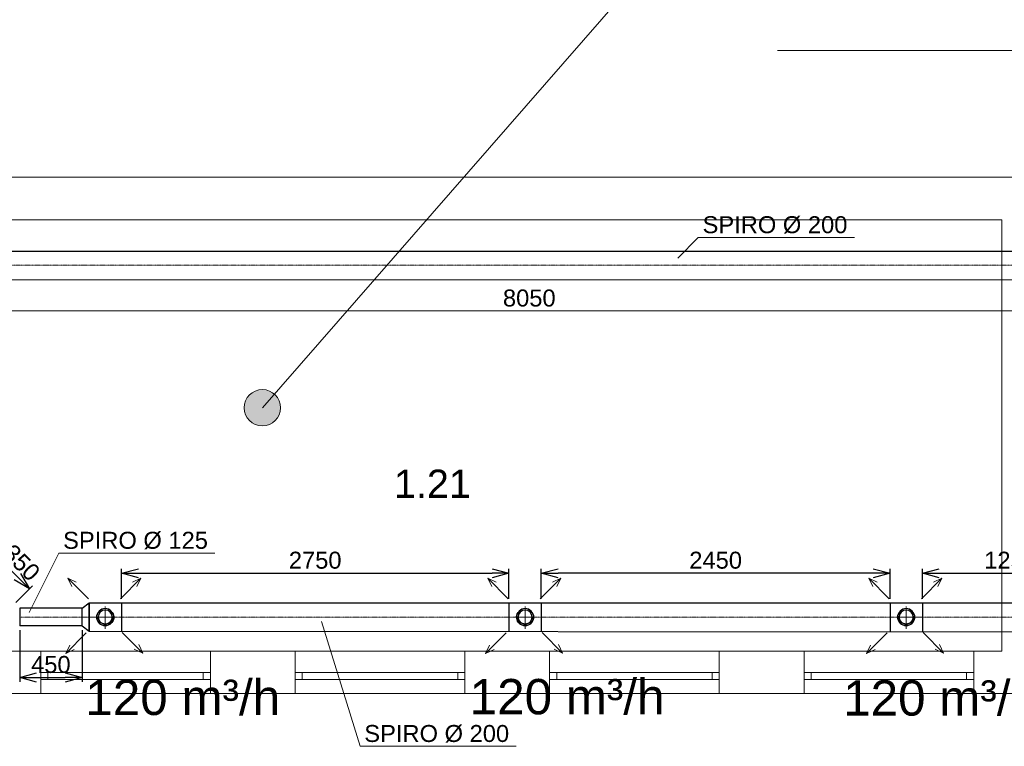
# Model space of a CAD drawing. Header units: millimetres. Extents: x 918337 to 1269480, y -257156 to -67477.
# Tile 13 of 114: x 1004515 to 1011481, y -134663 to -129526. Entities that reach past the tile are written whole.
import ezdxf

# ---------------------------------------------------------------- set-up
doc = ezdxf.new("R2010")
doc.units = ezdxf.units.MM
doc.linetypes.add('ACAD_ISO10W100', pattern=[18.5, 12, -3, 0.5, -3])
doc.linetypes.add('DASHED', pattern=[0.75, 0.5, -0.25])
doc.layers.get('0').update_dxf_attribs({"color": 8, "lineweight": 9})
for name, color, linetype, lineweight in [('1VZT - LEGENDY', 7, 'Continuous', 13), ('1VZT-POTRUBI', 4, 'Continuous', 30), ('1VZT-ČERCHOVANÁ', 7, 'ACAD_ISO10W100', 9), ('LEGENDY', 7, 'Continuous', 9), ('St_plocha_místnosti', 3, 'Continuous', 18)]:
    doc.layers.add(name, color=color, linetype=linetype, lineweight=lineweight)
doc.styles.add('Andy', font='arial.ttf')
doc.styles.get("Standard").update_dxf_attribs({"font": 'arial.ttf'})
doc.dimstyles.new('ISO-25', dxfattribs={"dimtxt": 2.5, "dimasz": 2.5, "dimexe": 1.25, "dimexo": 0.625, "dimtad": 1, "dimtxsty": 'Standard', "dimcen": 2.5, "dimadec": 0, "dimazin": 0, "dimtfac": 1, "dimtmove": 0, "dimatfit": 3, "dimfxl": 1, "dimarcsym": 0})

# ---------------------------------------------------------------- blocks, each defined once
blk = doc.blocks.new('SDFSADFS')
at = {"linetype": 'DASHED', "ltscale": 0.5}
for q in [(-138765.2, 238958.4), (-138839.3, 238876.3), (-138765.2, 238802.2), (-138683.1, 238876.3)]:
    blk.add_line((-138765.2, 238876.3), q, dxfattribs=at)
at = {"layer": '1VZT - LEGENDY', "ltscale": 0.5}
for p, q in [((-138899.8, 238988.1), (-139045.1, 239133.3)), ((-139045.1, 239133.3), (-138985.2, 239104.7)), ((-139045.1, 239133.3), (-139016.5, 239073.4)), ((-138645.5, 238985.1), (-138500.2, 239130.4)), ((-138500.2, 239130.4), (-138560.2, 239101.8)), ((-138500.2, 239130.4), (-138528.9, 239070.5)), ((-138884.7, 238745.9), (-139030, 238600.6)), ((-138657.7, 238745.9), (-138512.4, 238600.6)), ((-139030, 238600.6), (-139001.4, 238660.6)), ((-138512.4, 238600.6), (-138541, 238660.6)), ((-139030, 238600.6), (-138970.1, 238629.2)), ((-138512.4, 238600.6), (-138572.4, 238629.2))]:
    blk.add_line(p, q, dxfattribs=at)
at = {"layer": '1VZT-POTRUBI', "color": 6, "ltscale": 0.5}
for radius in [60, 50]:
    blk.add_circle((-138765.2, 238876.3), radius, dxfattribs=at)
at = {"layer": '1VZT-POTRUBI', "color": 6}
for radius, start, end in [(60, 326.44269, 213.55731), (50, 0, 180)]:
    blk.add_arc((-138765.2, 238876.3), radius, start, end, dxfattribs=at)
blk = doc.blocks.new('_Open30')
at = {"color": 0, "linetype": 'ByBlock', "lineweight": -2}
for p, q in [((-1, 0.268), (0, 0)), ((0, 0), (-1, -0.268)), ((0, 0), (-1, 0))]:
    blk.add_line(p, q, dxfattribs=at)
blk = doc.blocks.new('*D803')
at = {"layer": '1VZT - LEGENDY', "color": 0, "lineweight": -2, "ltscale": 0.1, "transparency": 16777216}
for p, q in [((1004088.3, -131389.5), (1004088.2, -131614.8)), ((1012152.6, -131392.2), (1012152.5, -131617.4)), ((1012032.6, -131587.4), (1004208.2, -131584.8))]:
    blk.add_line(p, q, dxfattribs=at)
at = {"layer": 'Defpoints', "color": 0, "ltscale": 0.1, "transparency": 16777216}
for p in [(1004088.3, -131359.5), (1012152.6, -131362.2), (1004088.2, -131584.8)]:
    blk.add_point(p, dxfattribs=at)
at = {"layer": '1VZT - LEGENDY', "color": 0, "lineweight": -2, "ltscale": 0.1, "transparency": 16777216, "xscale": 120, "yscale": 120, "zscale": 120}
for p, rotation in [((1004088.2, -131584.8), 179.9812296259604), ((1012152.6, -131587.4), 359.9812296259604)]:
    blk.add_blockref('_Open30', p, dxfattribs=dict(at, rotation=rotation))
at = {"layer": '1VZT - LEGENDY', "color": 0, "ltscale": 0.1, "transparency": 16777216, "insert": (1008120.4, -131494.8), "char_height": 120, "attachment_point": 5, "rotation": 359.98123}
blk.add_mtext('8050', dxfattribs=at)
blk = doc.blocks.new('*D806')
at = {"layer": '1VZT - LEGENDY', "color": 0, "lineweight": -2, "ltscale": 0.1, "transparency": 16777216}
for p, q in [((1010901, -133619.9), (1010901, -133409.5)), ((1011021, -133439.5), (1012029.4, -133439.5)), ((1012149.4, -133619.9), (1012149.4, -133409.5))]:
    blk.add_line(p, q, dxfattribs=at)
at = {"layer": 'Defpoints', "color": 0, "ltscale": 0.1, "transparency": 16777216}
for p in [(1012149.4, -133439.5), (1010901, -133649.9), (1012149.4, -133649.9)]:
    blk.add_point(p, dxfattribs=at)
at = {"layer": '1VZT - LEGENDY', "color": 0, "lineweight": -2, "ltscale": 0.1, "transparency": 16777216, "xscale": 120, "yscale": 120, "zscale": 120, "rotation": 180}
blk.add_blockref('_Open30', (1010901, -133439.5), dxfattribs=at)
at = {"layer": '1VZT - LEGENDY', "color": 0, "lineweight": -2, "ltscale": 0.1, "transparency": 16777216, "xscale": 120, "yscale": 120, "zscale": 120}
blk.add_blockref('_Open30', (1012149.4, -133439.5), dxfattribs=at)
at = {"layer": '1VZT - LEGENDY', "color": 0, "ltscale": 0.1, "transparency": 16777216, "insert": (1011525.2, -133348.2), "char_height": 120, "attachment_point": 5}
blk.add_mtext('1250', dxfattribs=at)
blk = doc.blocks.new('*D807')
at = {"layer": '1VZT - LEGENDY', "color": 0, "lineweight": -2, "ltscale": 0.1, "transparency": 16777216}
for p, q in [((1008205.3, -133619.9), (1008205.3, -133409.5)), ((1010552.3, -133439.5), (1008325.3, -133439.5)), ((1010672.3, -133619.9), (1010672.3, -133409.5))]:
    blk.add_line(p, q, dxfattribs=at)
at = {"layer": 'Defpoints', "color": 0, "ltscale": 0.1, "transparency": 16777216}
for p in [(1008205.3, -133439.5), (1008205.3, -133649.9), (1010672.3, -133649.9)]:
    blk.add_point(p, dxfattribs=at)
at = {"layer": '1VZT - LEGENDY', "color": 0, "lineweight": -2, "ltscale": 0.1, "transparency": 16777216, "xscale": 120, "yscale": 120, "zscale": 120, "rotation": 180}
blk.add_blockref('_Open30', (1008205.3, -133439.5), dxfattribs=at)
at = {"layer": '1VZT - LEGENDY', "color": 0, "lineweight": -2, "ltscale": 0.1, "transparency": 16777216, "xscale": 120, "yscale": 120, "zscale": 120}
blk.add_blockref('_Open30', (1010672.3, -133439.5), dxfattribs=at)
at = {"layer": '1VZT - LEGENDY', "color": 0, "ltscale": 0.1, "transparency": 16777216, "insert": (1009438.8, -133348.2), "char_height": 120, "attachment_point": 5}
blk.add_mtext('2450', dxfattribs=at)
blk = doc.blocks.new('*D808')
at = {"layer": '1VZT - LEGENDY', "color": 0, "lineweight": -2, "ltscale": 0.1, "transparency": 16777216}
for p, q in [((1005235, -133619.9), (1005235, -133409.5)), ((1005355, -133439.5), (1007856.7, -133439.5)), ((1007976.7, -133619.9), (1007976.7, -133409.5))]:
    blk.add_line(p, q, dxfattribs=at)
at = {"layer": 'Defpoints', "color": 0, "ltscale": 0.1, "transparency": 16777216}
for p in [(1007976.7, -133439.5), (1005235, -133649.9), (1007976.7, -133649.9)]:
    blk.add_point(p, dxfattribs=at)
at = {"layer": '1VZT - LEGENDY', "color": 0, "lineweight": -2, "ltscale": 0.1, "transparency": 16777216, "xscale": 120, "yscale": 120, "zscale": 120, "rotation": 180}
blk.add_blockref('_Open30', (1005235, -133439.5), dxfattribs=at)
at = {"layer": '1VZT - LEGENDY', "color": 0, "lineweight": -2, "ltscale": 0.1, "transparency": 16777216, "xscale": 120, "yscale": 120, "zscale": 120}
blk.add_blockref('_Open30', (1007976.7, -133439.5), dxfattribs=at)
at = {"layer": '1VZT - LEGENDY', "color": 0, "ltscale": 0.1, "transparency": 16777216, "insert": (1006605.8, -133348.2), "char_height": 120, "attachment_point": 5}
blk.add_mtext('2750', dxfattribs=at)
blk = doc.blocks.new('*D811')
at = {"layer": '1VZT - LEGENDY', "color": 0, "lineweight": -2, "ltscale": 0.1, "transparency": 16777216}
for p, q in [((1004515.3, -133842.4), (1004515.3, -134206.6)), ((1004956.4, -133842.4), (1004956.4, -134206.6)), ((1004635.3, -134176.6), (1004836.4, -134176.6))]:
    blk.add_line(p, q, dxfattribs=at)
at = {"layer": 'Defpoints', "color": 0, "ltscale": 0.1, "transparency": 16777216}
for p in [(1004515.3, -133812.4), (1004956.4, -133812.4), (1004956.4, -134176.6)]:
    blk.add_point(p, dxfattribs=at)
at = {"layer": '1VZT - LEGENDY', "color": 0, "lineweight": -2, "ltscale": 0.1, "transparency": 16777216, "xscale": 120, "yscale": 120, "zscale": 120, "rotation": 180}
blk.add_blockref('_Open30', (1004515.3, -134176.6), dxfattribs=at)
at = {"layer": '1VZT - LEGENDY', "color": 0, "lineweight": -2, "ltscale": 0.1, "transparency": 16777216, "xscale": 120, "yscale": 120, "zscale": 120}
blk.add_blockref('_Open30', (1004956.4, -134176.6), dxfattribs=at)
at = {"layer": '1VZT - LEGENDY', "color": 0, "ltscale": 0.1, "transparency": 16777216, "insert": (1004735.8, -134085.3), "char_height": 120, "attachment_point": 5}
blk.add_mtext('450', dxfattribs=at)
blk = doc.blocks.new('*D812')
at = {"layer": '1VZT - LEGENDY', "color": 0, "lineweight": -2, "ltscale": 0.1, "transparency": 16777216}
for p, q in [((1004248.5, -133407.2), (1004366.6, -133289.1)), ((1004430.2, -133395.1), (1004499.1, -133464)), ((1004487, -133645.7), (1004605.2, -133527.6))]:
    blk.add_line(p, q, dxfattribs=at)
at = {"layer": 'Defpoints', "color": 0, "ltscale": 0.1, "transparency": 16777216}
for p in [(1004227.3, -133428.4), (1004583.9, -133548.8), (1004465.8, -133666.9)]:
    blk.add_point(p, dxfattribs=at)
at = {"layer": '1VZT - LEGENDY', "color": 0, "lineweight": -2, "ltscale": 0.1, "transparency": 16777216, "xscale": 120, "yscale": 120, "zscale": 120}
for p, rotation in [((1004345.4, -133310.3), 135), ((1004583.9, -133548.8), 315)]:
    blk.add_blockref('_Open30', p, dxfattribs=dict(at, rotation=rotation))
at = {"layer": '1VZT - LEGENDY', "color": 0, "ltscale": 0.1, "transparency": 16777216, "insert": (1004529.2, -133365), "char_height": 120, "attachment_point": 5, "rotation": 315}
blk.add_mtext('350', dxfattribs=at)
blk = doc.blocks.new('EDWED')
at = {"color": 8, "ltscale": 2}
for p, q in [((964027.1, -225550.1), (953337.1, -225550.1)), ((962177.1, -225850.1), (954827.1, -225850.1)), ((962177.1, -228900.1), (962177.1, -225850.1)), ((955377.1, -228900.1), (954827.1, -228900.1)), ((955377.1, -229200.1), (955377.1, -228900.1)), ((956577.1, -229200.1), (956577.1, -228900.1)), ((957177.1, -228900.1), (956577.1, -228900.1)), ((957177.1, -229200.1), (957177.1, -228900.1)), ((958377.1, -229200.1), (958377.1, -228900.1)), ((958977.1, -228900.1), (958377.1, -228900.1)), ((958977.1, -229200.1), (958977.1, -228900.1)), ((960177.1, -229200.1), (960177.1, -228900.1)), ((960777.1, -228900.1), (960177.1, -228900.1)), ((960777.1, -229200.1), (960777.1, -228900.1)), ((961977.1, -229200.1), (961977.1, -228900.1)), ((962177.1, -228900.1), (961977.1, -228900.1)), ((955377.1, -229200.1), (954527.1, -229200.1)), ((957177.1, -229200.1), (956577.1, -229200.1)), ((958977.1, -229200.1), (958377.1, -229200.1)), ((960777.1, -229200.1), (960177.1, -229200.1)), ((962577.1, -229200.1), (961977.1, -229200.1))]:
    blk.add_line(p, q, dxfattribs=at)
at = {"color": 8}
for p, q in [((955377.1, -228900.1), (956577.1, -228900.1)), ((957177.1, -228900.1), (958377.1, -228900.1)), ((958977.1, -228900.1), (960177.1, -228900.1)), ((960777.1, -228900.1), (961977.1, -228900.1)), ((955377.1, -229200.1), (956577.1, -229200.1)), ((957177.1, -229200.1), (958377.1, -229200.1)), ((958977.1, -229200.1), (960177.1, -229200.1)), ((960777.1, -229200.1), (961977.1, -229200.1))]:
    blk.add_line(p, q, dxfattribs=at)
at = {"color": 8, "ltscale": 2}
for points in [[(956577.1, -229050.1), (955377.1, -229050.1), (955377.1, -229100.1), (956577.1, -229100.1)], [(955377.1, -229050.1), (955427.1, -229050.1), (955427.1, -229100.1), (955377.1, -229100.1)], [(956577.1, -229050.1), (956527.1, -229050.1), (956527.1, -229100.1), (956577.1, -229100.1)], [(958377.1, -229050.1), (957177.1, -229050.1), (957177.1, -229100.1), (958377.1, -229100.1)], [(957177.1, -229050.1), (957227.1, -229050.1), (957227.1, -229100.1), (957177.1, -229100.1)], [(958377.1, -229050.1), (958327.1, -229050.1), (958327.1, -229100.1), (958377.1, -229100.1)], [(960177.1, -229050.1), (958977.1, -229050.1), (958977.1, -229100.1), (960177.1, -229100.1)], [(958977.1, -229050.1), (959027.1, -229050.1), (959027.1, -229100.1), (958977.1, -229100.1)], [(960177.1, -229050.1), (960127.1, -229050.1), (960127.1, -229100.1), (960177.1, -229100.1)], [(961977.1, -229050.1), (960777.1, -229050.1), (960777.1, -229100.1), (961977.1, -229100.1)], [(960777.1, -229050.1), (960827.1, -229050.1), (960827.1, -229100.1), (960777.1, -229100.1)], [(961977.1, -229050.1), (961927.1, -229050.1), (961927.1, -229100.1), (961977.1, -229100.1)]]:
    blk.add_lwpolyline(points, close=True, dxfattribs=at)

msp = doc.modelspace()

# ---------------------------------------------------------------- hatches: boundary and pattern name
at = {"layer": '1VZT - LEGENDY', "ltscale": 0.1}
h = msp.add_hatch(color=256, dxfattribs=at)
h.dxf.hatch_style = 1
h.paths.add_polyline_path([(1006360.2, -132269.6, 1), (1006103.8, -132269.6, 1)])

# ---------------------------------------------------------------- linework, layer by layer
for p, q in [((1009032.2, -129065), (1006232, -132269.6)), ((1009316.1, -131066.2), (1009170.5, -131211.9)), ((1009316.1, -131066.2), (1010420.1, -131066.2)), ((1004792.4, -133297.3), (1004582.4, -133718.1)), ((1004792.4, -133297.3), (1005896.3, -133297.3)), ((1006923.1, -134663), (1006651, -133780.5)), ((1006923.1, -134663), (1008027.1, -134663))]:
    msp.add_line(p, q, dxfattribs=at)
at = {"layer": '1VZT - LEGENDY'}
msp.add_line((1009876.9, -129744.3), (1017580.4, -129744.3), dxfattribs=at)
at = {"layer": '1VZT - LEGENDY', "ltscale": 0.1}
msp.add_circle((1006232, -132269.6), 128.2, dxfattribs=at)
at = {"layer": '1VZT-POTRUBI', "ltscale": 0.1}
for p, q in [((1004088.3, -131162.2), (1012908.7, -131162.2)), ((1004088.3, -131362.2), (1012907.7, -131365.4))]:
    msp.add_line(p, q, dxfattribs=at)
at = {"layer": '1VZT-POTRUBI', "color": 6, "ltscale": 0.1}
for p, q in [((1004956.4, -133687.4), (1005006.4, -133649.9)), ((1005006.4, -133649.9), (1013535, -133649.9)), ((1005006.4, -133849.9), (1005006.4, -133649.9)), ((1005006.4, -133649.9), (1005006.4, -133849.9)), ((1005235, -133649.9), (1005235, -133849.9)), ((1007976.7, -133649.9), (1007976.7, -133849.9)), ((1008205.3, -133649.9), (1008205.3, -133849.9)), ((1010672.3, -133649.9), (1010672.3, -133849.9)), ((1010901, -133649.9), (1010901, -133849.9)), ((1004956.4, -133687.4), (1004515.3, -133687.4)), ((1004515.3, -133687.4), (1004515.3, -133812.4)), ((1004956.4, -133812.4), (1004956.4, -133687.4)), ((1004956.4, -133812.4), (1004515.3, -133812.4)), ((1004956.4, -133812.4), (1005006.4, -133849.9)), ((1005006.4, -133849.9), (1013535, -133853.5))]:
    msp.add_line(p, q, dxfattribs=at)
at = {"layer": '1VZT-ČERCHOVANÁ', "color": 7, "ltscale": 0.1}
msp.add_line((1013837.7, -131262.4), (1004088.3, -131262.2), dxfattribs=at)
at = {"layer": '1VZT-ČERCHOVANÁ', "ltscale": 0.1}
msp.add_line((1015004.3, -133749.9), (1004515.3, -133749.9), dxfattribs=at)

# ---------------------------------------------------------------- block references
msp.add_blockref('EDWED', (49287.2, 94909.3))
at = {"xscale": -1, "rotation": 180}
for p in [(1143885.9, 105126.4), (1146856.2, 105126.4), (1149551.8, 105126.4)]:
    msp.add_blockref('SDFSADFS', p, dxfattribs=at)

# ---------------------------------------------------------------- texts
at = {"layer": 'LEGENDY', "lineweight": 5}
for s, insert, char_height, attachment_point in [('SPIRO %%C 200', (1009858.6, -130977.9), 120, 5), ('SPIRO %%C 125', (1005334.8, -133209), 120, 5), ('120 m³/h', (1004979.9, -134191.9), 250, 1), ('120 m³/h', (1007698.9, -134187.1), 250, 1), ('120 m³/h', (1010340.9, -134196.1), 250, 1), ('SPIRO %%C 200', (1007465.5, -134574.7), 120, 5)]:
    msp.add_mtext_dynamic_manual_height_columns(s, width=1517.357, gutter_width=12.5, heights=[0], dxfattribs=dict(at, insert=insert, char_height=char_height, attachment_point=attachment_point))
at = {"layer": 'St_plocha_místnosti', "ltscale": 2, "style": 'Andy'}
msp.add_text('1.21', height=200, dxfattribs=at).set_placement((1007163.2, -132907))

# ---------------------------------------------------------------- dimensions: what is measured, and where the dimension line sits
at = {"layer": '1VZT - LEGENDY', "ltscale": 0.1}
for p1, p2, distance, picture, middle in [((1012152.6, -131362.2), (1004088.3, -131359.5), 225.2, '*D803', (1008120.4, -131494.8)), ((1004227.3, -133428.4), (1004465.8, -133666.9), 167, '*D812', (1004529.2, -133365))]:
    dim = msp.add_aligned_dim(p1=p1, p2=p2, distance=distance, dimstyle='ISO-25', override={"dimtxt": 120, "dimasz": 120, "dimexe": 30, "dimexo": 30, "dimgap": 30, "dimdec": 0, "dimrnd": 50, "dimblk": 'Open30', "dimtdec": 0, "dimldrblk": 'Open30', "dimfxl": 10}, dxfattribs=at)
    dim.commit()
    dim.dimension.update_dxf_attribs({"geometry": picture, "text_midpoint": middle})
for base, p1, p2, picture, middle in [((1007976.7, -133439.5), (1005235, -133649.9), (1007976.7, -133649.9), '*D808', (1006605.8, -133348.2)), ((1008205.3, -133439.5), (1010672.3, -133649.9), (1008205.3, -133649.9), '*D807', (1009438.8, -133348.2)), ((1012149.4, -133439.5), (1010901, -133649.9), (1012149.4, -133649.9), '*D806', (1011525.2, -133348.2)), ((1004956.4, -134176.6), (1004515.3, -133812.4), (1004956.4, -133812.4), '*D811', (1004735.8, -134085.3))]:
    dim = msp.add_linear_dim(base=base, p1=p1, p2=p2, dimstyle='ISO-25', override={"dimtxt": 120, "dimasz": 120, "dimexe": 30, "dimexo": 30, "dimgap": 30, "dimdec": 0, "dimrnd": 50, "dimblk": 'Open30', "dimtdec": 0, "dimldrblk": 'Open30', "dimfxl": 10}, dxfattribs=at)
    dim.commit()
    dim.dimension.update_dxf_attribs({"geometry": picture, "text_midpoint": middle})

doc.saveas('drawing.dxf')
